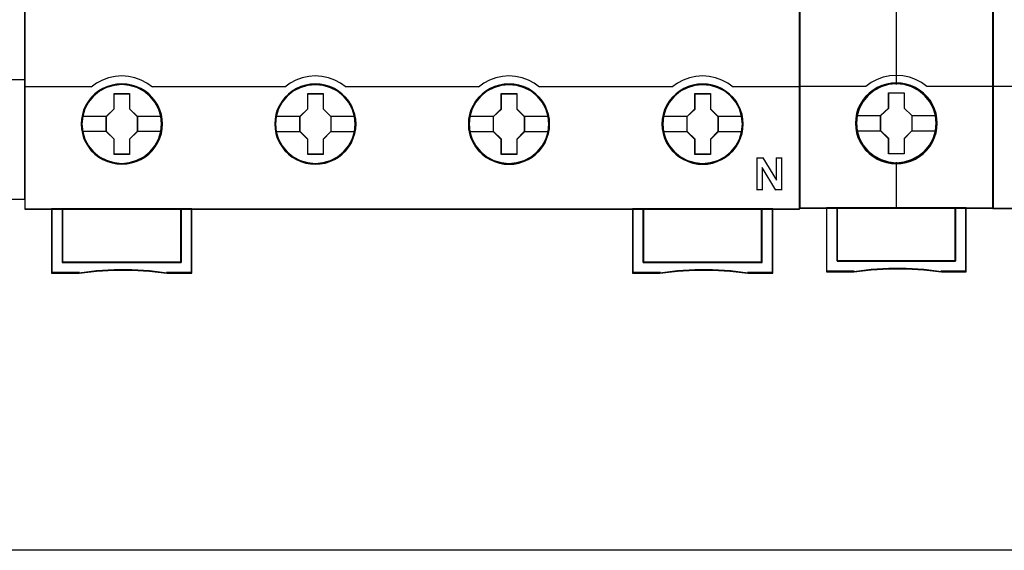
# Model space of a CAD drawing. Header units: millimetres. Extents: x 203 to 3426, y 719 to 2381.
# Tile 104 of 185: x 3354.37 to 3363.85, y 2239.37 to 2244.48. Entities that reach past the tile are written whole.
import ezdxf

# ---------------------------------------------------------------- set-up
doc = ezdxf.new("R2010")
doc.units = ezdxf.units.MM
doc.layers.add('45', color=7, linetype='Continuous')
doc.layers.add('E_Legrand_obudowy', color=7, linetype='Continuous')

# ---------------------------------------------------------------- blocks, each defined once
blk = doc.blocks.new('XL3 160 wnękowa 6x24M')
at = {"layer": 'E_Legrand_obudowy'}
blk.add_lwpolyline([(256.553, -871.737), (-257.679, -871.737)], dxfattribs=at)
blk = doc.blocks.new('*U128')
at = {"layer": '45', "color": 7}
blk.add_lwpolyline([(251.525079, -1358.493846), (215.474385, -1358.493846), (215.474385, -1441.496881), (251.525079, -1441.496881), (251.525079, -1358.493846)], close=True, dxfattribs=at)
at = {"layer": '45', "color": 139}
blk.add_lwpolyline([(251.525079, -1358.493846), (215.474385, -1358.493846), (215.474385, -1441.496881), (251.525079, -1441.496881), (251.525079, -1358.493846)], close=True, dxfattribs=at)
at = {"layer": '45', "color": 59}
blk.add_lwpolyline([(251.510173, -1358.511216), (215.491776, -1358.511216), (215.491776, -1441.479511), (251.510173, -1441.479511), (251.510173, -1358.511216)], close=True, dxfattribs=at)
at = {"layer": '45', "color": 139}
blk.add_lwpolyline([(245.31167, -1429.965442), (251.525079, -1429.965442)], dxfattribs=at)
blk = doc.blocks.new('P304 TX3')
at = {"layer": '45', "color": 139}
for points in [[(72.05327, 41.032708), (-0.0215, 41.032708), (-0.0215, -41.032709), (72.05327, -41.032709), (72.05327, 41.032708)], [(72.05327, 41.032708), (-0.0215, 41.032708), (-0.0215, -41.032709), (72.05327, -41.032709), (72.05327, 41.032708)], [(72.03177, 41.011153), (0, 41.011153), (0, -41.011153), (72.03177, -41.011153), (72.03177, 41.011153)], [(12.710013, -33.102006), (12.637163, -32.382742), (12.429821, -31.702208), (12.082383, -31.065936), (11.622869, -30.512656), (11.062485, -30.058967), (10.418044, -29.721466), (9.723168, -29.51122), (9.000273, -29.444826), (8.277378, -29.51122), (7.588106, -29.721466), (6.943665, -30.058967), (6.377678, -30.512656), (5.918163, -31.065936), (5.576329, -31.702208), (5.363383, -32.382742), (5.296137, -33.102006), (5.363383, -33.815736), (5.576329, -34.507336), (5.918163, -35.132542), (6.377678, -35.691355), (6.943665, -36.145044), (7.588106, -36.482545), (8.277378, -36.692791), (9.000273, -36.764718), (9.723168, -36.692791), (10.418044, -36.482545), (11.062485, -36.145044), (11.622869, -35.691355), (12.082383, -35.132542), (12.429821, -34.507336), (12.637163, -33.815736), (12.710013, -33.102006)], [(12.710013, -33.107466), (12.637163, -32.388217), (12.429821, -31.707696), (12.087987, -31.071437), (11.622869, -30.512635), (11.062485, -30.058955), (10.423648, -29.721461), (9.723168, -29.511218), (9.000273, -29.444826), (8.282982, -29.511218), (7.582503, -29.721461), (6.943665, -30.058955), (6.383282, -30.512635), (5.918163, -31.071437), (5.576329, -31.707696), (5.368987, -32.388217), (5.296137, -33.107466), (5.368987, -33.821183), (5.576329, -34.507237), (5.918163, -35.137963), (6.383282, -35.691232), (6.943665, -36.144913), (7.582503, -36.48794), (8.282982, -36.698182), (9.000273, -36.770107), (9.723168, -36.698182), (10.423648, -36.48794), (11.062485, -36.144913), (11.622869, -35.691232), (12.087987, -35.137963), (12.429821, -34.507237), (12.637163, -33.821183), (12.710013, -33.107466)], [(30.719747, -33.112927), (30.646917, -32.393663), (30.439632, -31.707597), (30.097891, -31.071325), (29.632899, -30.518045), (29.072668, -30.064356), (28.434005, -29.726855), (27.733716, -29.516609), (27.011018, -29.450215), (26.28832, -29.516609), (25.593633, -29.726855), (24.95497, -30.064356), (24.394739, -30.518045), (23.929747, -31.071325), (23.582404, -31.707597), (23.375118, -32.393663), (23.302288, -33.112927), (23.375118, -33.821125), (23.582404, -34.512725), (23.929747, -35.143464), (24.394739, -35.696744), (24.95497, -36.150433), (25.593633, -36.487934), (26.28832, -36.69818), (27.011018, -36.770107), (27.733716, -36.69818), (28.434005, -36.487934), (29.072668, -36.150433), (29.632899, -35.696744), (30.097891, -35.143464), (30.439632, -34.512725), (30.646917, -33.821125), (30.719747, -33.112927)], [(30.719747, -33.107466), (30.641313, -32.388217), (30.434021, -31.707696), (30.092269, -31.071437), (29.632866, -30.512635), (29.072617, -30.058955), (28.428332, -29.721461), (27.728022, -29.511218), (27.010904, -29.444826), (26.288184, -29.511218), (25.593476, -29.721461), (24.954793, -30.058955), (24.388942, -30.512635), (23.929539, -31.071437), (23.587787, -31.707696), (23.374893, -32.388217), (23.307663, -33.107466), (23.374893, -33.821183), (23.587787, -34.507237), (23.929539, -35.137963), (24.388942, -35.691232), (24.954793, -36.144913), (25.593476, -36.48794), (26.288184, -36.698182), (27.010904, -36.770107), (27.728022, -36.698182), (28.428332, -36.48794), (29.072617, -36.144913), (29.632866, -35.691232), (30.092269, -35.137963), (30.434021, -34.507237), (30.641313, -33.821183), (30.719747, -33.107466)], [(48.729481, -33.112927), (48.656651, -32.393663), (48.449366, -31.707597), (48.102023, -31.071325), (47.637031, -30.518045), (47.082402, -30.064356), (46.438136, -29.726855), (45.74345, -29.516609), (45.020752, -29.450215), (44.298054, -29.516609), (43.597765, -29.726855), (42.964704, -30.064356), (42.398871, -30.518045), (41.933879, -31.071325), (41.592138, -31.707597), (41.384852, -32.393663), (41.312022, -33.112927), (41.384852, -33.821125), (41.592138, -34.512725), (41.933879, -35.143464), (42.398871, -35.696744), (42.964704, -36.150433), (43.597765, -36.487934), (44.298054, -36.69818), (45.020752, -36.770107), (45.74345, -36.69818), (46.438136, -36.487934), (47.082402, -36.150433), (47.637031, -35.696744), (48.102023, -35.143464), (48.449366, -34.512725), (48.656651, -33.821125), (48.729481, -33.112927)], [(48.724106, -33.107466), (48.651272, -32.388217), (48.443974, -31.707696), (48.102212, -31.071437), (47.642794, -30.512635), (47.076926, -30.058955), (46.438223, -29.721461), (45.737892, -29.511218), (45.015149, -29.444826), (44.292407, -29.511218), (43.60328, -29.721461), (42.958975, -30.058955), (42.39871, -30.512635), (41.939292, -31.071437), (41.59753, -31.707696), (41.384629, -32.388217), (41.317397, -33.107466), (41.384629, -33.821183), (41.59753, -34.507237), (41.939292, -35.137963), (42.39871, -35.691232), (42.958975, -36.144913), (43.60328, -36.48794), (44.292407, -36.698182), (45.015149, -36.770107), (45.737892, -36.698182), (46.438223, -36.48794), (47.076926, -36.144913), (47.642794, -35.691232), (48.102212, -35.137963), (48.443974, -34.507237), (48.651272, -33.821183), (48.724106, -33.107466)], [(66.735632, -33.107466), (66.6628, -32.388217), (66.455508, -31.707696), (66.113757, -31.071437), (65.654353, -30.512635), (65.088502, -30.058955), (64.444217, -29.721461), (63.749509, -29.511218), (63.026789, -29.444826), (62.304069, -29.511218), (61.614963, -29.721461), (60.970678, -30.058955), (60.41043, -30.512635), (59.951026, -31.071437), (59.609275, -31.707696), (59.390778, -32.388217), (59.323548, -33.107466), (59.390778, -33.821183), (59.609275, -34.507237), (59.951026, -35.137963), (60.41043, -35.691232), (60.970678, -36.144913), (61.614963, -36.48794), (62.304069, -36.698182), (63.026789, -36.770107), (63.749509, -36.698182), (64.444217, -36.48794), (65.088502, -36.144913), (65.654353, -35.691232), (66.113757, -35.137963), (66.455508, -34.507237), (66.6628, -33.821183), (66.735632, -33.107466)], [(66.735632, -33.112927), (66.6628, -32.393663), (66.455508, -31.707597), (66.113757, -31.071325), (65.648751, -30.518045), (65.094105, -30.064356), (64.449819, -29.726855), (63.749509, -29.516609), (63.032391, -29.450215), (62.309671, -29.516609), (61.609361, -29.726855), (60.97628, -30.064356), (60.41043, -30.518045), (59.945424, -31.071325), (59.603672, -31.707597), (59.39638, -32.393663), (59.323548, -33.112927), (59.39638, -33.821125), (59.603672, -34.512725), (59.945424, -35.143464), (60.41043, -35.696744), (60.97628, -36.150433), (61.609361, -36.487934), (62.309671, -36.69818), (63.032391, -36.770107), (63.749509, -36.69818), (64.449819, -36.487934), (65.094105, -36.150433), (65.648751, -35.696744), (66.113757, -35.143464), (66.455508, -34.512725), (66.6628, -33.821125), (66.735632, -33.112927)]]:
    blk.add_lwpolyline(points, close=True, dxfattribs=at)
for points in [[(11.85181, -29.669363), (11.346615, -29.313597), (10.802128, -29.020951), (10.223961, -28.808639), (9.617728, -28.6824), (8.994655, -28.636494), (8.388422, -28.6824), (7.782189, -28.808639), (7.204022, -29.020951), (6.653922, -29.313597), (6.154341, -29.669363)], [(29.861544, -29.669363), (29.356371, -29.313597), (28.811906, -29.020951), (28.233764, -28.808639), (27.627556, -28.6824), (27.004509, -28.636494), (26.398301, -28.6824), (25.78648, -28.808639), (25.208338, -29.020951), (24.663873, -29.313597), (24.1587, -29.669363)], [(47.873069, -29.669363), (47.367896, -29.313597), (46.823432, -29.020951), (46.234063, -28.808639), (45.633469, -28.6824), (45.016035, -28.636494), (44.404214, -28.6824), (43.798006, -28.808639), (43.219863, -29.020951), (42.675399, -29.313597), (42.170226, -29.669363)], [(65.877429, -29.669363), (65.377848, -29.313597), (64.827747, -29.020951), (64.243967, -28.808639), (63.643347, -28.6824), (63.025888, -28.636494), (62.414041, -28.6824), (61.807808, -28.808639), (61.229641, -29.020951), (60.685154, -29.313597), (60.17996, -29.669363)], [(-0.0215, -29.626252), (6.199132, -29.626252)], [(11.807018, -29.626252), (18.027651, -29.626252)], [(17.982859, -29.626252), (24.203491, -29.626252)], [(29.818544, -29.626252), (42.215017, -29.626252)], [(47.828278, -29.626252), (54.04891, -29.626252)], [(54.004119, -29.626252), (60.224751, -29.626252)], [(65.832637, -29.626252), (72.05327, -29.626252)], [(68.072208, -36.247386), (68.672413, -36.247386)], [(68.072208, -36.247386), (68.072208, -39.256175)], [(68.629414, -36.247386), (69.914031, -38.327492)], [(69.871032, -36.247386), (70.415695, -36.247386)], [(69.871032, -36.247386), (69.871032, -38.327492)], [(70.370904, -36.247386), (70.370904, -39.256175)], [(68.57208, -37.167087), (68.57208, -39.256175)], [(69.853115, -39.256175), (68.57208, -37.167087)], [(68.072208, -39.213064), (68.616872, -39.213064)], [(69.810115, -39.213064), (70.415695, -39.213064)], [(2.474278, -40.989598), (2.474278, -46.967659)], [(3.475814, -40.989598), (3.475814, -45.983291)], [(14.485545, -45.983291), (14.485545, -40.989598)], [(15.483498, -40.989598), (15.483498, -46.967659)], [(56.505272, -40.989598), (56.505272, -46.967659)], [(63.048403, -40.989598), (56.505272, -40.989598)], [(57.501433, -40.989598), (57.501433, -45.983291)], [(68.511164, -45.983291), (68.511164, -40.989598)], [(69.514492, -40.989598), (69.514492, -46.967659)], [(3.475814, -45.938383), (14.530336, -45.938383)], [(13.21526, -46.967659), (11.580284, -46.767919), (9.939709, -46.671271), (8.293534, -46.671271), (6.658557, -46.767919), (5.02918, -46.967659)], [(57.501433, -45.938383), (68.555956, -45.938383)], [(67.235505, -46.967659), (65.611682, -46.767919), (63.965462, -46.671271), (62.319242, -46.671271), (60.689821, -46.767919), (59.0548, -46.967659)], [(5.073972, -46.922752), (2.474278, -46.922752)], [(15.526498, -46.922752), (13.172261, -46.922752)], [(59.099591, -46.922752), (56.505272, -46.922752)], [(69.557492, -46.922752), (67.192505, -46.922752)]]:
    blk.add_lwpolyline(points, dxfattribs=at)
at = {"layer": '45', "color": 7}
for points in [[(12.781679, -33.107466), (12.759272, -32.659327), (12.686447, -32.211188), (12.529593, -31.779647), (12.350332, -31.364703), (12.115052, -30.977423), (11.834956, -30.62887), (11.510045, -30.307981), (11.145921, -30.031351), (10.770592, -29.787918), (10.344847, -29.605343), (9.9135, -29.478093), (9.459745, -29.395105), (9.00599, -29.372974), (8.552235, -29.395105), (8.109683, -29.478093), (7.66153, -29.605343), (7.246989, -29.787918), (6.860457, -30.031351), (6.501934, -30.307981), (6.165819, -30.62887), (5.90253, -30.977423), (5.656045, -31.364703), (5.459978, -31.779647), (5.342338, -32.211188), (5.252708, -32.659327), (5.219096, -33.107466), (5.252708, -33.555605), (5.342338, -33.992679), (5.459978, -34.424221), (5.656045, -34.833632), (5.90253, -35.226445), (6.165819, -35.586063), (6.501934, -35.90142), (6.860457, -36.183581), (7.246989, -36.410417), (7.66153, -36.592992), (8.109683, -36.731307), (8.552235, -36.819828), (9.00599, -36.841958), (9.459745, -36.819828), (9.9135, -36.731307), (10.344847, -36.592992), (10.770592, -36.410417), (11.145921, -36.183581), (11.510045, -35.90142), (11.834956, -35.586063), (12.115052, -35.226445), (12.350332, -34.833632), (12.529593, -34.424221), (12.686447, -33.992679), (12.759272, -33.555605), (12.781679, -33.107466)], [(12.781679, -33.107466), (12.759272, -32.659327), (12.686447, -32.211188), (12.529593, -31.779647), (12.350332, -31.364703), (12.115052, -30.977423), (11.834956, -30.62887), (11.510045, -30.307981), (11.145921, -30.031351), (10.770592, -29.787918), (10.344847, -29.605343), (9.9135, -29.478093), (9.459745, -29.395105), (9.00599, -29.372974), (8.552235, -29.395105), (8.109683, -29.478093), (7.66153, -29.605343), (7.246989, -29.787918), (6.860457, -30.031351), (6.501934, -30.307981), (6.165819, -30.62887), (5.90253, -30.977423), (5.656045, -31.364703), (5.459978, -31.779647), (5.342338, -32.211188), (5.252708, -32.659327), (5.219096, -33.107466), (5.252708, -33.555605), (5.342338, -33.992679), (5.459978, -34.424221), (5.656045, -34.833632), (5.90253, -35.226445), (6.165819, -35.586063), (6.501934, -35.90142), (6.860457, -36.183581), (7.246989, -36.410417), (7.66153, -36.592992), (8.109683, -36.731307), (8.552235, -36.819828), (9.00599, -36.841958), (9.459745, -36.819828), (9.9135, -36.731307), (10.344847, -36.592992), (10.770592, -36.410417), (11.145921, -36.183581), (11.510045, -35.90142), (11.834956, -35.586063), (12.115052, -35.226445), (12.350332, -34.833632), (12.529593, -34.424221), (12.686447, -33.992679), (12.759272, -33.555605), (12.781679, -33.107466)], [(12.76018, -33.107466), (12.737899, -32.661914), (12.665488, -32.216362), (12.509527, -31.787311), (12.331285, -31.374763), (12.097342, -30.989717), (11.818839, -30.643177), (11.495775, -30.324139), (11.133721, -30.049107), (10.760527, -29.807078), (10.337203, -29.625557), (9.908308, -29.499042), (9.457133, -29.416532), (9.005958, -29.39453), (8.554783, -29.416532), (8.114748, -29.499042), (7.669143, -29.625557), (7.256958, -29.807078), (6.872624, -30.049107), (6.51614, -30.324139), (6.181936, -30.643177), (5.920143, -30.989717), (5.675061, -31.374763), (5.480109, -31.787311), (5.363137, -32.216362), (5.274016, -32.661914), (5.240596, -33.107466), (5.274016, -33.553019), (5.363137, -33.98757), (5.480109, -34.41662), (5.675061, -34.823668), (5.920143, -35.214214), (6.181936, -35.571756), (6.51614, -35.885293), (6.872624, -36.165826), (7.256958, -36.391352), (7.669143, -36.572874), (8.114748, -36.71039), (8.554783, -36.7984), (9.005958, -36.820403), (9.457133, -36.7984), (9.908308, -36.71039), (10.337203, -36.572874), (10.760527, -36.391352), (11.133721, -36.165826), (11.495775, -35.885293), (11.818839, -35.571756), (12.097342, -35.214214), (12.331285, -34.823668), (12.509527, -34.41662), (12.665488, -33.98757), (12.737899, -33.553019), (12.76018, -33.107466)], [(30.791414, -33.112783), (30.763404, -32.664653), (30.696181, -32.216523), (30.539327, -31.78499), (30.360066, -31.375587), (30.124786, -30.982781), (29.84469, -30.634235), (29.514177, -30.318884), (29.150053, -30.04226), (28.780327, -29.798831), (28.348979, -29.61626), (27.923234, -29.48348), (27.463877, -29.400493), (27.010122, -29.378363), (26.556367, -29.400493), (26.113816, -29.48348), (25.665663, -29.61626), (25.256723, -29.798831), (24.864589, -30.04226), (24.506066, -30.318884), (24.175554, -30.634235), (23.912264, -30.982781), (23.665779, -31.375587), (23.469712, -31.78499), (23.34647, -32.216523), (23.25684, -32.664653), (23.22883, -33.112783), (23.25684, -33.560914), (23.34647, -33.997979), (23.469712, -34.429512), (23.665779, -34.844448), (23.912264, -35.231721), (24.175554, -35.591332), (24.506066, -35.912216), (24.864589, -36.188839), (25.256723, -36.421203), (25.665663, -36.603775), (26.113816, -36.736554), (26.556367, -36.825074), (27.010122, -36.852736), (27.463877, -36.825074), (27.923234, -36.736554), (28.348979, -36.603775), (28.780327, -36.421203), (29.150053, -36.188839), (29.514177, -35.912216), (29.84469, -35.591332), (30.124786, -35.231721), (30.360066, -34.844448), (30.539327, -34.429512), (30.696181, -33.997979), (30.763404, -33.560914), (30.791414, -33.112783)], [(30.791414, -33.112783), (30.763404, -32.664653), (30.696181, -32.216523), (30.539327, -31.78499), (30.360066, -31.375587), (30.124786, -30.982781), (29.84469, -30.634235), (29.514177, -30.318884), (29.150053, -30.04226), (28.780327, -29.798831), (28.348979, -29.61626), (27.923234, -29.48348), (27.463877, -29.400493), (27.010122, -29.378363), (26.556367, -29.400493), (26.113816, -29.48348), (25.665663, -29.61626), (25.256723, -29.798831), (24.864589, -30.04226), (24.506066, -30.318884), (24.175554, -30.634235), (23.912264, -30.982781), (23.665779, -31.375587), (23.469712, -31.78499), (23.34647, -32.216523), (23.25684, -32.664653), (23.22883, -33.112783), (23.25684, -33.560914), (23.34647, -33.997979), (23.469712, -34.429512), (23.665779, -34.844448), (23.912264, -35.231721), (24.175554, -35.591332), (24.506066, -35.912216), (24.864589, -36.188839), (25.256723, -36.421203), (25.665663, -36.603775), (26.113816, -36.736554), (26.556367, -36.825074), (27.010122, -36.852736), (27.463877, -36.825074), (27.923234, -36.736554), (28.348979, -36.603775), (28.780327, -36.421203), (29.150053, -36.188839), (29.514177, -35.912216), (29.84469, -35.591332), (30.124786, -35.231721), (30.360066, -34.844448), (30.539327, -34.429512), (30.696181, -33.997979), (30.763404, -33.560914), (30.791414, -33.112783)], [(30.769914, -33.112799), (30.742063, -32.667254), (30.675223, -32.221708), (30.519261, -31.792664), (30.341019, -31.385622), (30.107076, -30.995082), (29.828573, -30.648547), (29.49994, -30.335015), (29.137886, -30.059986), (28.770261, -29.817962), (28.341367, -29.636443), (27.918042, -29.504429), (27.461297, -29.421921), (27.010122, -29.399919), (26.558947, -29.421921), (26.118912, -29.504429), (25.673307, -29.636443), (25.266692, -29.817962), (24.876788, -30.059986), (24.520304, -30.335015), (24.191671, -30.648547), (23.929878, -30.995082), (23.684795, -31.385622), (23.489843, -31.792664), (23.367301, -32.221708), (23.27818, -32.667254), (23.25033, -33.112799), (23.27818, -33.558345), (23.367301, -33.99289), (23.489843, -34.421934), (23.684795, -34.834476), (23.929878, -35.219515), (24.191671, -35.577052), (24.520304, -35.896085), (24.876788, -36.171113), (25.266692, -36.402137), (25.673307, -36.583655), (26.118912, -36.715669), (26.558947, -36.803678), (27.010122, -36.831181), (27.461297, -36.803678), (27.918042, -36.715669), (28.341367, -36.583655), (28.770261, -36.402137), (29.137886, -36.171113), (29.49994, -35.896085), (29.828573, -35.577052), (30.107076, -35.219515), (30.341019, -34.834476), (30.519261, -34.421934), (30.675223, -33.99289), (30.742063, -33.558345), (30.769914, -33.112799)], [(48.797564, -33.118244), (48.775156, -32.670105), (48.702329, -32.221966), (48.551073, -31.790425), (48.371806, -31.375481), (48.136519, -30.988201), (47.856415, -30.639648), (47.525892, -30.318758), (47.161756, -30.042129), (46.792019, -29.798696), (46.360659, -29.616121), (45.929298, -29.488871), (45.47553, -29.405882), (45.021761, -29.383752), (44.567993, -29.405882), (44.125428, -29.488871), (43.677262, -29.616121), (43.262708, -29.798696), (42.876164, -30.042129), (42.517631, -30.318758), (42.181506, -30.639648), (41.918208, -30.988201), (41.677318, -31.375481), (41.475643, -31.790425), (41.358, -32.221966), (41.268366, -32.670105), (41.240356, -33.118244), (41.268366, -33.566383), (41.358, -34.003457), (41.475643, -34.434998), (41.677318, -34.844409), (41.918208, -35.237223), (42.181506, -35.59684), (42.517631, -35.91773), (42.876164, -36.194359), (43.262708, -36.421195), (43.677262, -36.60377), (44.125428, -36.742085), (44.567993, -36.830606), (45.021761, -36.852736), (45.47553, -36.830606), (45.929298, -36.742085), (46.360659, -36.60377), (46.792019, -36.421195), (47.161756, -36.194359), (47.525892, -35.91773), (47.856415, -35.59684), (48.136519, -35.237223), (48.371806, -34.844409), (48.551073, -34.434998), (48.702329, -34.003457), (48.775156, -33.566383), (48.797564, -33.118244)], [(48.797564, -33.118244), (48.775156, -32.670105), (48.702329, -32.221966), (48.551073, -31.790425), (48.371806, -31.375481), (48.136519, -30.988201), (47.856415, -30.639648), (47.525892, -30.318758), (47.161756, -30.042129), (46.792019, -29.798696), (46.360659, -29.616121), (45.929298, -29.488871), (45.47553, -29.405882), (45.021761, -29.383752), (44.567993, -29.405882), (44.125428, -29.488871), (43.677262, -29.616121), (43.262708, -29.798696), (42.876164, -30.042129), (42.517631, -30.318758), (42.181506, -30.639648), (41.918208, -30.988201), (41.677318, -31.375481), (41.475643, -31.790425), (41.358, -32.221966), (41.268366, -32.670105), (41.240356, -33.118244), (41.268366, -33.566383), (41.358, -34.003457), (41.475643, -34.434998), (41.677318, -34.844409), (41.918208, -35.237223), (42.181506, -35.59684), (42.517631, -35.91773), (42.876164, -36.194359), (43.262708, -36.421195), (43.677262, -36.60377), (44.125428, -36.742085), (44.567993, -36.830606), (45.021761, -36.852736), (45.47553, -36.830606), (45.929298, -36.742085), (46.360659, -36.60377), (46.792019, -36.421195), (47.161756, -36.194359), (47.525892, -35.91773), (47.856415, -35.59684), (48.136519, -35.237223), (48.371806, -34.844409), (48.551073, -34.434998), (48.702329, -34.003457), (48.775156, -33.566383), (48.797564, -33.118244)], [(48.776065, -33.118244), (48.753784, -32.672692), (48.681371, -32.227139), (48.530975, -31.798089), (48.352729, -31.38554), (48.11878, -31.000495), (47.84027, -30.653954), (47.511628, -30.334917), (47.149564, -30.059885), (46.781931, -29.817856), (46.353025, -29.636335), (45.924119, -29.50982), (45.472932, -29.42731), (45.021745, -29.405308), (44.570559, -29.42731), (44.130512, -29.50982), (43.684896, -29.636335), (43.2727, -29.817856), (42.888356, -30.059885), (42.531863, -30.334917), (42.197651, -30.653954), (41.935851, -31.000495), (41.696332, -31.38554), (41.495805, -31.798089), (41.37883, -32.227139), (41.289707, -32.672692), (41.261856, -33.118244), (41.289707, -33.563797), (41.37883, -33.998348), (41.495805, -34.427398), (41.696332, -34.834446), (41.935851, -35.224992), (42.197651, -35.582534), (42.531863, -35.901571), (42.888356, -36.176604), (43.2727, -36.40213), (43.684896, -36.583652), (44.130512, -36.721168), (44.570559, -36.809178), (45.021745, -36.831181), (45.472932, -36.809178), (45.924119, -36.721168), (46.353025, -36.583652), (46.781931, -36.40213), (47.149564, -36.176604), (47.511628, -35.901571), (47.84027, -35.582534), (48.11878, -35.224992), (48.352729, -34.834446), (48.530975, -34.427398), (48.681371, -33.998348), (48.753784, -33.563797), (48.776065, -33.118244)], [(66.807299, -33.118244), (66.78489, -32.670105), (66.712063, -32.221966), (66.555205, -31.790425), (66.375938, -31.375481), (66.146253, -30.988201), (65.866149, -30.639648), (65.535626, -30.318758), (65.171491, -30.042129), (64.801753, -29.798696), (64.370393, -29.616121), (63.939033, -29.488871), (63.485264, -29.405882), (63.031495, -29.383752), (62.577727, -29.405882), (62.135162, -29.488871), (61.686996, -29.616121), (61.272442, -29.798696), (60.885898, -30.042129), (60.527365, -30.318758), (60.19124, -30.639648), (59.927942, -30.988201), (59.68145, -31.375481), (59.485378, -31.790425), (59.367734, -32.221966), (59.278101, -32.670105), (59.25009, -33.118244), (59.278101, -33.566383), (59.367734, -34.003457), (59.485378, -34.434998), (59.68145, -34.844409), (59.927942, -35.237223), (60.19124, -35.59684), (60.527365, -35.91773), (60.885898, -36.194359), (61.272442, -36.421195), (61.686996, -36.60377), (62.135162, -36.742085), (62.577727, -36.830606), (63.031495, -36.852736), (63.485264, -36.830606), (63.939033, -36.742085), (64.370393, -36.60377), (64.801753, -36.421195), (65.171491, -36.194359), (65.535626, -35.91773), (65.866149, -35.59684), (66.146253, -35.237223), (66.375938, -34.844409), (66.555205, -34.434998), (66.712063, -34.003457), (66.78489, -33.566383), (66.807299, -33.118244)], [(66.807299, -33.118244), (66.78489, -32.670105), (66.712063, -32.221966), (66.555205, -31.790425), (66.375938, -31.375481), (66.146253, -30.988201), (65.866149, -30.639648), (65.535626, -30.318758), (65.171491, -30.042129), (64.801753, -29.798696), (64.370393, -29.616121), (63.939033, -29.488871), (63.485264, -29.405882), (63.031495, -29.383752), (62.577727, -29.405882), (62.135162, -29.488871), (61.686996, -29.616121), (61.272442, -29.798696), (60.885898, -30.042129), (60.527365, -30.318758), (60.19124, -30.639648), (59.927942, -30.988201), (59.68145, -31.375481), (59.485378, -31.790425), (59.367734, -32.221966), (59.278101, -32.670105), (59.25009, -33.118244), (59.278101, -33.566383), (59.367734, -34.003457), (59.485378, -34.434998), (59.68145, -34.844409), (59.927942, -35.237223), (60.19124, -35.59684), (60.527365, -35.91773), (60.885898, -36.194359), (61.272442, -36.421195), (61.686996, -36.60377), (62.135162, -36.742085), (62.577727, -36.830606), (63.031495, -36.852736), (63.485264, -36.830606), (63.939033, -36.742085), (64.370393, -36.60377), (64.801753, -36.421195), (65.171491, -36.194359), (65.535626, -35.91773), (65.866149, -35.59684), (66.146253, -35.237223), (66.375938, -34.844409), (66.555205, -34.434998), (66.712063, -34.003457), (66.78489, -33.566383), (66.807299, -33.118244)], [(66.785799, -33.118244), (66.763518, -32.672692), (66.691105, -32.227139), (66.535139, -31.798089), (66.356893, -31.38554), (66.128514, -31.000495), (65.850004, -30.653954), (65.521362, -30.334917), (65.159298, -30.059885), (64.791665, -29.817856), (64.362759, -29.636335), (63.933853, -29.50982), (63.482666, -29.42731), (63.031479, -29.405308), (62.580293, -29.42731), (62.140246, -29.50982), (61.69463, -29.636335), (61.282435, -29.817856), (60.89809, -30.059885), (60.541597, -30.334917), (60.207385, -30.653954), (59.945585, -31.000495), (59.700496, -31.38554), (59.505539, -31.798089), (59.388564, -32.227139), (59.299441, -32.672692), (59.27159, -33.118244), (59.299441, -33.563797), (59.388564, -33.998348), (59.505539, -34.427398), (59.700496, -34.834446), (59.945585, -35.224992), (60.207385, -35.582534), (60.541597, -35.901571), (60.89809, -36.176604), (61.282435, -36.40213), (61.69463, -36.583652), (62.140246, -36.721168), (62.580293, -36.809178), (63.031479, -36.831181), (63.482666, -36.809178), (63.933853, -36.721168), (64.362759, -36.583652), (64.791665, -36.40213), (65.159298, -36.176604), (65.521362, -35.901571), (65.850004, -35.582534), (66.128514, -35.224992), (66.356893, -34.834446), (66.535139, -34.427398), (66.691105, -33.998348), (66.763518, -33.563797), (66.785799, -33.118244)], [(8.292802, -30.269324), (9.735698, -30.269324), (9.735698, -31.688473), (10.454317, -32.392503), (10.454317, -33.811652), (9.735698, -34.526769), (9.735698, -35.934831), (8.292802, -35.934831), (8.292802, -34.526769), (7.557208, -33.811652), (7.557208, -32.392503), (8.292802, -31.688473), (8.292802, -30.269324)], [(8.292802, -30.269324), (9.735698, -30.269324), (9.735698, -30.269324), (9.735698, -31.688473), (9.735698, -31.688473), (10.454317, -32.392503), (10.454317, -32.392503), (10.454317, -33.811652), (10.454317, -33.811652), (9.735698, -34.526769), (9.735698, -34.526769), (9.735698, -35.934831), (9.735698, -35.934831), (8.292802, -35.934831), (8.292802, -35.934831), (8.292802, -34.526769), (8.292802, -34.526769), (7.557208, -33.811652), (7.557208, -33.811652), (7.557208, -32.392503), (7.557208, -32.392503), (8.292802, -31.688473), (8.292802, -31.688473), (8.292802, -30.269324), (8.292802, -30.269324)], [(8.303384, -30.29088), (9.724864, -30.29088), (9.724864, -31.699229), (10.432817, -32.397903), (10.432817, -33.806252), (9.724864, -34.515928), (9.724864, -35.913275), (8.303384, -35.913275), (8.303384, -34.515928), (7.578708, -33.806252), (7.578708, -32.397903), (8.303384, -31.699229), (8.303384, -30.29088)], [(26.298498, -30.274713), (27.740502, -30.274713), (27.740502, -31.693862), (28.458676, -32.397892), (28.458676, -33.817041), (27.740502, -34.532158), (27.740502, -35.94022), (26.298498, -35.94022), (26.298498, -34.532158), (25.563359, -33.817041), (25.563359, -32.397892), (26.298498, -31.693862), (26.298498, -30.274713)], [(26.298498, -30.274713), (27.740502, -30.274713), (27.740502, -30.274713), (27.740502, -31.693862), (27.740502, -31.693862), (28.458676, -32.397892), (28.458676, -32.397892), (28.458676, -33.817041), (28.458676, -33.817041), (27.740502, -34.532158), (27.740502, -34.532158), (27.740502, -35.94022), (27.740502, -35.94022), (26.298498, -35.94022), (26.298498, -35.94022), (26.298498, -34.532158), (26.298498, -34.532158), (25.563359, -33.817041), (25.563359, -33.817041), (25.563359, -32.397892), (25.563359, -32.397892), (26.298498, -31.693862), (26.298498, -31.693862), (26.298498, -30.274713), (26.298498, -30.274713)], [(26.30908, -30.296269), (27.729668, -30.296269), (27.729668, -31.704618), (28.437177, -32.403292), (28.437177, -33.811641), (27.729668, -34.521317), (27.729668, -35.918664), (26.30908, -35.918664), (26.30908, -34.521317), (25.584859, -33.811641), (25.584859, -32.403292), (26.30908, -31.704618), (26.30908, -30.296269)], [(44.308232, -30.280102), (45.750236, -30.280102), (45.750236, -31.69925), (46.468411, -32.403281), (46.468411, -33.822429), (45.750236, -34.537547), (45.750236, -35.945608), (44.308232, -35.945608), (44.308232, -34.537547), (43.573093, -33.822429), (43.573093, -32.403281), (44.308232, -31.69925), (44.308232, -30.280102)], [(44.308232, -30.280102), (45.750236, -30.280102), (45.750236, -30.280102), (45.750236, -31.69925), (45.750236, -31.69925), (46.468411, -32.403281), (46.468411, -32.403281), (46.468411, -33.822429), (46.468411, -33.822429), (45.750236, -34.537547), (45.750236, -34.537547), (45.750236, -35.945608), (45.750236, -35.945608), (44.308232, -35.945608), (44.308232, -35.945608), (44.308232, -34.537547), (44.308232, -34.537547), (43.573093, -33.822429), (43.573093, -33.822429), (43.573093, -32.403281), (43.573093, -32.403281), (44.308232, -31.69925), (44.308232, -31.69925), (44.308232, -30.280102), (44.308232, -30.280102)], [(44.318814, -30.301658), (45.739402, -30.301658), (45.739402, -31.710007), (46.446911, -32.408681), (46.446911, -33.81703), (45.739402, -34.526706), (45.739402, -35.924053), (44.318814, -35.924053), (44.318814, -34.526706), (43.594593, -33.81703), (43.594593, -32.408681), (44.318814, -31.710007), (44.318814, -30.301658)], [(62.318421, -30.280102), (63.761318, -30.280102), (63.761318, -31.69925), (64.479936, -32.403281), (64.479936, -33.822429), (63.761318, -34.537547), (63.761318, -35.945608), (62.318421, -35.945608), (62.318421, -34.537547), (61.582827, -33.822429), (61.582827, -32.403281), (62.318421, -31.69925), (62.318421, -30.280102)], [(62.318421, -30.280102), (63.761318, -30.280102), (63.761318, -30.280102), (63.761318, -31.69925), (63.761318, -31.69925), (64.479936, -32.403281), (64.479936, -32.403281), (64.479936, -33.822429), (64.479936, -33.822429), (63.761318, -34.537547), (63.761318, -34.537547), (63.761318, -35.945608), (63.761318, -35.945608), (62.318421, -35.945608), (62.318421, -35.945608), (62.318421, -34.537547), (62.318421, -34.537547), (61.582827, -33.822429), (61.582827, -33.822429), (61.582827, -32.403281), (61.582827, -32.403281), (62.318421, -31.69925), (62.318421, -31.69925), (62.318421, -30.280102), (62.318421, -30.280102)], [(62.329003, -30.301658), (63.750484, -30.301658), (63.750484, -31.710007), (64.458436, -32.408681), (64.458436, -33.81703), (63.750484, -34.526706), (63.750484, -35.924053), (62.329003, -35.924053), (62.329003, -34.526706), (61.604327, -33.81703), (61.604327, -32.408681), (62.329003, -31.710007), (62.329003, -30.301658)], [(14.526349, -45.975932), (3.480014, -45.975932), (3.480014, -40.989598), (2.474278, -40.989598), (2.474278, -46.967659), (5.038905, -46.967659), (6.664845, -46.795907), (8.296372, -46.712802), (9.939075, -46.712802), (11.57619, -46.795907), (13.207717, -46.967659), (15.526498, -46.967659), (15.526498, -40.989598), (14.526349, -40.989598), (14.526349, -45.975932)], [(14.530336, -40.989598), (3.475814, -40.989598), (3.475814, -45.983291), (14.530336, -45.983291), (14.530336, -40.989598)], [(68.551756, -45.975932), (57.505421, -45.975932), (57.505421, -40.989598), (56.505272, -40.989598), (56.505272, -46.967659), (59.064312, -46.967659), (60.695839, -46.795907), (62.321779, -46.712802), (63.964481, -46.712802), (65.607184, -46.795907), (67.227536, -46.967659), (69.557492, -46.967659), (69.557492, -40.989598), (68.551756, -40.989598), (68.551756, -45.975932)], [(57.501433, -40.989598), (57.501433, -45.983291), (68.555956, -45.983291), (68.555956, -40.989598), (63.025899, -40.989598), (57.501433, -40.989598)]]:
    blk.add_lwpolyline(points, close=True, dxfattribs=at)
for points in [[(5.290762, -32.376375), (7.602, -32.376375)], [(10.409526, -32.376375), (12.710013, -32.376375)], [(23.302288, -32.381764), (25.606359, -32.381764)], [(28.413885, -32.381764), (30.719747, -32.381764)], [(41.312022, -32.387153), (43.617885, -32.387153)], [(46.425411, -32.387153), (48.729481, -32.387153)], [(59.316381, -32.387153), (61.627619, -32.387153)], [(64.435145, -32.387153), (66.735632, -32.387153)], [(5.290762, -33.784669), (7.602, -33.784669)], [(10.409526, -33.784669), (12.710013, -33.784669)], [(23.302288, -33.790058), (25.606359, -33.790058)], [(28.413885, -33.790058), (30.719747, -33.790058)], [(41.312022, -33.795446), (43.617885, -33.795446)], [(46.425411, -33.795446), (48.729481, -33.795446)], [(59.316381, -33.795446), (61.627619, -33.795446)], [(64.435145, -33.795446), (66.735632, -33.795446)]]:
    blk.add_lwpolyline(points, dxfattribs=at)
at = {"layer": '45', "color": 59}
for points in [[(14.526349, -45.975932), (3.480014, -45.975932), (3.480014, -40.989598), (2.474278, -40.989598), (2.474278, -46.967659), (5.038905, -46.967659), (6.664845, -46.795907), (8.296372, -46.712802), (9.939075, -46.712802), (11.57619, -46.795907), (13.207717, -46.967659), (15.526498, -46.967659), (15.526498, -40.989598), (14.526349, -40.989598), (14.526349, -45.975932)], [(14.508007, -45.961231), (3.496547, -45.961231), (3.496547, -41.009357), (2.493986, -41.009357), (2.493986, -46.946103), (5.050516, -46.946103), (6.671323, -46.775539), (8.297699, -46.693008), (9.935215, -46.693008), (11.567162, -46.775539), (13.193538, -46.946103), (15.504998, -46.946103), (15.504998, -41.009357), (14.508007, -41.009357), (14.508007, -45.961231)], [(14.530336, -40.989598), (3.475814, -40.989598), (3.475814, -45.983291), (14.530336, -45.983291), (14.530336, -40.989598)], [(14.508837, -41.009357), (3.497314, -41.009357), (3.497314, -45.961735), (14.508837, -45.961735), (14.508837, -41.009357)], [(68.551756, -45.975932), (57.505421, -45.975932), (57.505421, -40.989598), (56.505272, -40.989598), (56.505272, -46.967659), (59.064312, -46.967659), (60.695839, -46.795907), (62.321779, -46.712802), (63.964481, -46.712802), (65.607184, -46.795907), (67.227536, -46.967659), (69.557492, -46.967659), (69.557492, -40.989598), (68.551756, -40.989598), (68.551756, -45.975932)], [(68.535223, -45.961231), (57.523763, -45.961231), (57.523763, -41.009357), (56.526772, -41.009357), (56.526772, -46.946103), (59.077732, -46.946103), (60.704109, -46.775539), (62.324915, -46.693008), (63.962431, -46.693008), (65.599947, -46.775539), (67.215184, -46.946103), (69.537783, -46.946103), (69.537783, -41.009357), (68.535223, -41.009357), (68.535223, -45.961231)], [(57.501433, -40.989598), (57.501433, -45.983291), (68.555956, -45.983291), (68.555956, -40.989598), (63.025899, -40.989598), (57.501433, -40.989598)], [(57.522933, -41.009357), (57.522933, -45.961735), (68.534456, -45.961735), (68.534456, -41.009357), (63.025909, -41.009357), (57.522933, -41.009357)]]:
    blk.add_lwpolyline(points, close=True, dxfattribs=at)
blk = doc.blocks.new('S301 TX3')
at = {"layer": '45', "color": 7}
for points in [[(17.986, 40.875), (0, 40.875), (0, -40.875), (17.986, -40.875), (17.986, 40.875)], [(12.794, -32.987), (12.772, -32.536), (12.699, -32.084), (12.543, -31.649), (12.364, -31.236), (12.13, -30.84), (11.845, -30.493), (11.516, -30.174), (11.148, -29.893), (10.774, -29.65), (10.338, -29.463), (9.909, -29.337), (9.451, -29.254), (8.993, -29.226), (8.536, -29.254), (8.089, -29.337), (7.637, -29.463), (7.224, -29.65), (6.833, -29.893), (6.471, -30.174), (6.136, -30.493), (5.868, -30.84), (5.622, -31.236), (5.427, -31.649), (5.304, -32.084), (5.215, -32.536), (5.187, -32.987), (5.215, -33.439), (5.304, -33.874), (5.427, -34.309), (5.622, -34.722), (5.868, -35.118), (6.136, -35.476), (6.471, -35.801), (6.833, -36.076), (7.224, -36.307), (7.637, -36.495), (8.089, -36.627), (8.536, -36.72), (8.993, -36.742), (9.451, -36.72), (9.909, -36.627), (10.338, -36.495), (10.774, -36.307), (11.148, -36.076), (11.516, -35.801), (11.845, -35.476), (12.13, -35.118), (12.364, -34.722), (12.543, -34.309), (12.699, -33.874), (12.772, -33.439), (12.794, -32.987)], [(12.794, -32.987), (12.772, -32.536), (12.699, -32.084), (12.543, -31.649), (12.364, -31.236), (12.13, -30.84), (11.845, -30.493), (11.516, -30.174), (11.148, -29.893), (10.774, -29.65), (10.338, -29.463), (9.909, -29.337), (9.451, -29.254), (8.993, -29.226), (8.536, -29.254), (8.089, -29.337), (7.637, -29.463), (7.224, -29.65), (6.833, -29.893), (6.471, -30.174), (6.136, -30.493), (5.868, -30.84), (5.622, -31.236), (5.427, -31.649), (5.304, -32.084), (5.215, -32.536), (5.187, -32.987), (5.215, -33.439), (5.304, -33.874), (5.427, -34.309), (5.622, -34.722), (5.868, -35.118), (6.136, -35.476), (6.471, -35.801), (6.833, -36.076), (7.224, -36.307), (7.637, -36.495), (8.089, -36.627), (8.536, -36.72), (8.993, -36.742), (9.451, -36.72), (9.909, -36.627), (10.338, -36.495), (10.774, -36.307), (11.148, -36.076), (11.516, -35.801), (11.845, -35.476), (12.13, -35.118), (12.364, -34.722), (12.543, -34.309), (12.699, -33.874), (12.772, -33.439), (12.794, -32.987)], [(12.775, -32.987), (12.752, -32.538), (12.68, -32.088), (12.525, -31.656), (12.347, -31.245), (12.114, -30.85), (11.83, -30.505), (11.503, -30.187), (11.136, -29.907), (10.764, -29.666), (10.331, -29.48), (9.903, -29.354), (9.448, -29.272), (8.992, -29.244), (8.537, -29.272), (8.093, -29.354), (7.643, -29.48), (7.232, -29.666), (6.843, -29.907), (6.482, -30.187), (6.149, -30.505), (5.882, -30.85), (5.638, -31.245), (5.444, -31.656), (5.321, -32.088), (5.233, -32.538), (5.205, -32.987), (5.233, -33.436), (5.321, -33.869), (5.444, -34.302), (5.638, -34.713), (5.882, -35.108), (6.149, -35.464), (6.482, -35.787), (6.843, -36.061), (7.232, -36.291), (7.643, -36.478), (8.093, -36.609), (8.537, -36.702), (8.992, -36.724), (9.448, -36.702), (9.903, -36.609), (10.331, -36.478), (10.764, -36.291), (11.136, -36.061), (11.503, -35.787), (11.83, -35.464), (12.114, -35.108), (12.347, -34.713), (12.525, -34.302), (12.68, -33.869), (12.752, -33.436), (12.775, -32.987)], [(8.279, -30.132), (9.725, -30.132), (9.725, -31.56), (10.451, -32.266), (10.451, -33.694), (9.725, -34.411), (9.725, -35.828), (8.279, -35.828), (8.279, -34.411), (7.536, -33.694), (7.536, -32.266), (8.279, -31.56), (8.279, -30.132)], [(8.279, -30.132), (9.725, -30.132), (9.725, -30.132), (9.725, -31.56), (9.725, -31.56), (10.451, -32.266), (10.451, -32.266), (10.451, -33.694), (10.451, -33.694), (9.725, -34.411), (9.725, -34.411), (9.725, -35.828), (9.725, -35.828), (8.279, -35.828), (8.279, -35.828), (8.279, -34.411), (8.279, -34.411), (7.536, -33.694), (7.536, -33.694), (7.536, -32.266), (7.536, -32.266), (8.279, -31.56), (8.279, -31.56), (8.279, -30.132), (8.279, -30.132)], [(8.287, -30.15), (9.714, -30.15), (9.714, -31.569), (10.431, -32.27), (10.431, -33.69), (9.714, -34.402), (9.714, -35.81), (8.287, -35.81), (8.287, -34.402), (7.554, -33.69), (7.554, -32.27), (8.287, -31.569), (8.287, -30.15)], [(14.495, -40.835), (14.495, -45.787), (3.489, -45.787), (3.489, -40.835), (2.492, -40.835), (2.492, -46.785), (5.038, -46.785), (6.659, -46.609), (8.291, -46.52), (9.923, -46.52), (11.555, -46.609), (13.181, -46.785), (15.492, -46.785), (15.492, -40.835), (14.495, -40.835)], [(8.987, -40.835), (3.487, -40.835), (3.487, -45.794), (14.498, -45.794), (14.498, -40.835), (8.987, -40.835)], [(14.498, -45.794), (14.498, -40.835), (8.987, -40.835), (3.487, -40.835), (3.487, -45.794), (14.498, -45.794)]]:
    blk.add_lwpolyline(points, close=True, dxfattribs=at)
at = {"layer": '45', "color": 139}
for points in [[(17.986, 40.875), (0, 40.875), (0, -40.875), (17.986, -40.875), (17.986, 40.875)], [(12.705, -32.977), (12.632, -32.256), (12.426, -31.573), (12.079, -30.939), (11.622, -30.383), (11.058, -29.931), (10.41, -29.59), (9.712, -29.381), (8.987, -29.314), (8.267, -29.381), (7.574, -29.59), (6.927, -29.931), (6.363, -30.383), (5.905, -30.939), (5.559, -31.573), (5.347, -32.256), (5.28, -32.977), (5.347, -33.693), (5.559, -34.382), (5.905, -35.01), (6.363, -35.566), (6.927, -36.023), (7.574, -36.359), (8.267, -36.574), (8.987, -36.645), (9.712, -36.574), (10.41, -36.359), (11.058, -36.023), (11.622, -35.566), (12.079, -35.01), (12.426, -34.382), (12.632, -33.693), (12.705, -32.977)]]:
    blk.add_lwpolyline(points, close=True, dxfattribs=at)
at = {"layer": '45', "color": 59}
for points in [[(17.967, 40.857), (0.018, 40.857), (0.018, -40.855), (17.967, -40.855), (17.967, 40.857)], [(14.495, -40.835), (14.495, -45.787), (3.489, -45.787), (3.489, -40.835), (2.492, -40.835), (2.492, -46.785), (5.038, -46.785), (6.659, -46.609), (8.291, -46.52), (9.923, -46.52), (11.555, -46.609), (13.181, -46.785), (15.492, -46.785), (15.492, -40.835), (14.495, -40.835)], [(14.48, -40.855), (14.48, -45.775), (3.506, -45.775), (3.506, -40.855), (2.512, -40.855), (2.512, -46.767), (5.05, -46.767), (6.666, -46.592), (8.293, -46.504), (9.921, -46.504), (11.548, -46.592), (13.17, -46.767), (15.475, -46.767), (15.475, -40.855), (14.48, -40.855)], [(8.987, -40.835), (3.487, -40.835), (3.487, -45.794), (14.498, -45.794), (14.498, -40.835), (8.987, -40.835)], [(14.498, -45.794), (14.498, -40.835), (8.987, -40.835), (3.487, -40.835), (3.487, -45.794), (14.498, -45.794)], [(8.987, -40.855), (3.504, -40.855), (3.504, -45.776), (14.48, -45.776), (14.48, -40.855), (8.987, -40.855)]]:
    blk.add_lwpolyline(points, close=True, dxfattribs=at)
at = {"layer": '45', "color": 139}
for points in [[(8.967, -22.133), (8.967, -29.358)], [(11.839, -29.55), (11.325, -29.197), (10.788, -28.907), (10.212, -28.702), (9.603, -28.571), (8.988, -28.531), (8.384, -28.571), (7.774, -28.702), (7.198, -28.907), (6.65, -29.197), (6.147, -29.55)], [(0, -29.512), (6.185, -29.512)], [(11.8, -29.512), (17.986, -29.512)], [(8.967, -36.6), (8.967, -40.875)], [(2.492, -40.835), (2.492, -46.785)], [(3.487, -40.835), (3.487, -45.794)], [(14.46, -45.794), (14.46, -40.835)], [(15.453, -40.835), (15.453, -46.785)], [(3.487, -45.756), (14.498, -45.756)], [(13.188, -46.785), (11.559, -46.585), (9.924, -46.485), (8.289, -46.485), (6.655, -46.585), (5.031, -46.785)], [(5.069, -46.747), (2.492, -46.747)], [(15.492, -46.747), (13.149, -46.747)]]:
    blk.add_lwpolyline(points, dxfattribs=at)
at = {"layer": '45', "color": 7}
for points in [[(5.259, -32.251), (7.573, -32.251)], [(10.411, -32.251), (12.721, -32.251)], [(5.259, -33.67), (7.573, -33.67)], [(10.411, -33.67), (12.721, -33.67)]]:
    blk.add_lwpolyline(points, dxfattribs=at)
at = {"layer": '45', "color": 140}
blk.add_lwpolyline([(14.48, -45.776), (14.48, -40.855), (8.987, -40.855), (3.504, -40.855), (3.504, -45.776), (14.48, -45.776)], close=True, dxfattribs=at)
blk = doc.blocks.new('G$C3556625F')
for name, p, xscale, yscale, zscale in [('P304 TX3', (-86.598, 39.7587), 0.103478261, 0.103478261, 0.103478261), ('S301 TX3', (-79.142, 39.7526), 0.103478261, 0.103478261, 0.103478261), ('S301 TX3', (-77.2808, 39.7498), 0.103478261, 0.103478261, 0.103478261), ('*U128', (-111.749, 179.7582), 0.1, 0.1, 0.1)]:
    blk.add_blockref(name, p, dxfattribs=dict(xscale=xscale, yscale=yscale, zscale=zscale))
at = {"layer": 'E_Legrand_obudowy', "color": 67, "true_color": 0x727430, "xscale": 0.1, "yscale": 0.1, "zscale": 0.1}
blk.add_blockref('XL3 160 wnękowa 6x24M', (-68.6374, 119.4025), dxfattribs=at)

msp = doc.modelspace()

# ---------------------------------------------------------------- block references
msp.add_blockref('G$C3556625F', (3441.0223, 2207.1429))

doc.saveas('drawing.dxf')
